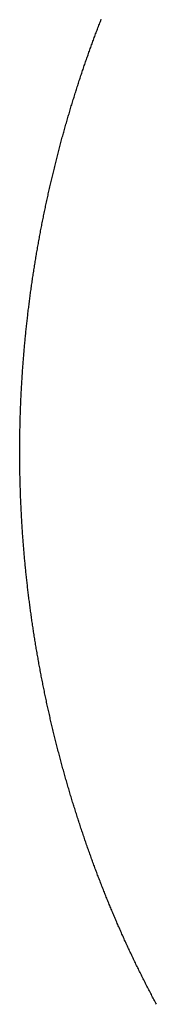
# Model space of a CAD drawing. Extents: x 668 to 3164, y 1007 to 2724.
# Tile 88 of 152: x 2957 to 2977, y 1793 to 1936. Entities that reach past the tile are written whole.
import ezdxf

# ---------------------------------------------------------------- set-up
doc = ezdxf.new("R2010")
doc.units = 0
doc.layers.add('KF_GRAVIS_12_REAR', color=7, linetype='CONTINUOUS')

# ---------------------------------------------------------------- blocks, each defined once
blk = doc.blocks.new('KF_GRAVIS_12_REAR')
at = {"layer": 'KF_GRAVIS_12_REAR'}
blk.add_polyline3d([(-44.2427, -459.887, 0), (-44.3373, -459.711, 0), (-44.4317, -459.535, 0), (-44.5257, -459.359, 0), (-44.6195, -459.183, 0), (-44.7129, -459.007, 0), (-44.806, -458.83, 0), (-44.8989, -458.654, 0), (-44.9914, -458.478, 0), (-45.0837, -458.302, 0), (-45.1756, -458.125, 0), (-45.2672, -457.949, 0), (-45.3586, -457.773, 0), (-45.4496, -457.597, 0), (-45.5403, -457.42, 0), (-45.6307, -457.244, 0), (-45.7208, -457.068, 0), (-45.8106, -456.892, 0), (-45.9001, -456.716, 0), (-45.9893, -456.539, 0), (-46.0782, -456.363, 0), (-46.1668, -456.187, 0), (-46.255, -456.011, 0), (-46.343, -455.835, 0), (-46.4306, -455.659, 0), (-46.518, -455.483, 0), (-46.605, -455.307, 0), (-46.6917, -455.132, 0), (-46.7781, -454.956, 0), (-46.8642, -454.78, 0), (-46.95, -454.604, 0), (-47.0355, -454.429, 0), (-47.1207, -454.253, 0), (-47.2055, -454.078, 0), (-47.2901, -453.902, 0), (-47.3743, -453.727, 0), (-47.4582, -453.552, 0), (-47.5418, -453.377, 0), (-47.6251, -453.202, 0), (-47.7081, -453.027, 0), (-47.7908, -452.852, 0), (-47.8731, -452.677, 0), (-47.9552, -452.502, 0), (-48.0369, -452.328, 0), (-48.1183, -452.153, 0), (-48.1994, -451.979, 0), (-48.2801, -451.805, 0), (-48.3606, -451.631, 0), (-48.4407, -451.457, 0), (-48.5206, -451.283, 0), (-48.6001, -451.109, 0), (-48.6792, -450.936, 0), (-48.7581, -450.762, 0), (-48.8366, -450.589, 0), (-48.9149, -450.416, 0), (-48.9928, -450.243, 0), (-49.0704, -450.07, 0), (-49.1476, -449.897, 0), (-49.2246, -449.724, 0), (-49.3012, -449.552, 0), (-49.3775, -449.38, 0), (-49.4534, -449.208, 0), (-49.5291, -449.036, 0), (-49.6044, -448.864, 0), (-49.6794, -448.692, 0), (-49.7541, -448.521, 0), (-49.8285, -448.35, 0), (-49.9025, -448.179, 0), (-49.9762, -448.008, 0), (-50.0496, -447.837, 0), (-50.1227, -447.667, 0), (-50.1955, -447.496, 0), (-50.2683, -447.325, 0), (-50.3409, -447.154, 0), (-50.4133, -446.983, 0), (-50.4857, -446.811, 0), (-50.5579, -446.64, 0), (-50.63, -446.467, 0), (-50.702, -446.295, 0), (-50.7739, -446.123, 0), (-50.8456, -445.95, 0), (-50.9172, -445.777, 0), (-50.9886, -445.603, 0), (-51.06, -445.43, 0), (-51.1312, -445.256, 0), (-51.2022, -445.082, 0), (-51.2732, -444.907, 0), (-51.344, -444.733, 0), (-51.4146, -444.558, 0), (-51.4852, -444.383, 0), (-51.5556, -444.207, 0), (-51.6258, -444.032, 0), (-51.6959, -443.856, 0), (-51.7659, -443.68, 0), (-51.8357, -443.504, 0), (-51.9054, -443.327, 0), (-51.975, -443.15, 0), (-52.0444, -442.973, 0), (-52.1137, -442.796, 0), (-52.1828, -442.618, 0), (-52.2518, -442.441, 0), (-52.3207, -442.263, 0), (-52.3894, -442.085, 0), (-52.4579, -441.906, 0), (-52.5263, -441.728, 0), (-52.5946, -441.549, 0), (-52.6627, -441.37, 0), (-52.7307, -441.19, 0), (-52.7985, -441.011, 0), (-52.8661, -440.831, 0), (-52.9337, -440.651, 0), (-53.001, -440.471, 0), (-53.0682, -440.291, 0), (-53.1353, -440.11, 0), (-53.2022, -439.929, 0), (-53.2689, -439.748, 0), (-53.3355, -439.567, 0), (-53.4019, -439.385, 0), (-53.4682, -439.204, 0), (-53.5343, -439.022, 0), (-53.6003, -438.84, 0), (-53.6661, -438.658, 0), (-53.7317, -438.475, 0), (-53.7972, -438.292, 0), (-53.8625, -438.109, 0), (-53.9277, -437.926, 0), (-53.9927, -437.743, 0), (-54.0575, -437.559, 0), (-54.1222, -437.376, 0), (-54.1867, -437.192, 0), (-54.251, -437.008, 0), (-54.3152, -436.823, 0), (-54.3791, -436.639, 0), (-54.443, -436.454, 0), (-54.5066, -436.269, 0), (-54.5701, -436.084, 0), (-54.6334, -435.899, 0), (-54.6966, -435.713, 0), (-54.7596, -435.528, 0), (-54.8224, -435.342, 0), (-54.885, -435.156, 0), (-54.9474, -434.97, 0), (-55.0097, -434.783, 0), (-55.0718, -434.597, 0), (-55.1337, -434.41, 0), (-55.1955, -434.223, 0), (-55.2571, -434.036, 0), (-55.3185, -433.849, 0), (-55.3797, -433.661, 0), (-55.4407, -433.474, 0), (-55.5015, -433.286, 0), (-55.5622, -433.098, 0), (-55.6227, -432.91, 0), (-55.683, -432.721, 0), (-55.7431, -432.533, 0), (-55.803, -432.344, 0), (-55.8628, -432.155, 0), (-55.9224, -431.966, 0), (-55.9817, -431.777, 0), (-56.0409, -431.588, 0), (-56.0999, -431.398, 0), (-56.1587, -431.209, 0), (-56.2173, -431.019, 0), (-56.2758, -430.829, 0), (-56.334, -430.639, 0), (-56.3921, -430.449, 0), (-56.4499, -430.258, 0), (-56.5076, -430.068, 0), (-56.565, -429.877, 0), (-56.6223, -429.686, 0), (-56.6794, -429.495, 0), (-56.7363, -429.304, 0), (-56.793, -429.112, 0), (-56.8495, -428.921, 0), (-56.9058, -428.729, 0), (-56.9619, -428.537, 0), (-57.0178, -428.346, 0), (-57.0736, -428.153, 0), (-57.1291, -427.961, 0), (-57.1844, -427.769, 0), (-57.2395, -427.576, 0), (-57.2945, -427.384, 0), (-57.3492, -427.191, 0), (-57.4037, -426.998, 0), (-57.458, -426.805, 0), (-57.5122, -426.612, 0), (-57.5661, -426.419, 0), (-57.6198, -426.225, 0), (-57.6733, -426.032, 0), (-57.7267, -425.838, 0), (-57.7798, -425.644, 0), (-57.8327, -425.45, 0), (-57.8854, -425.256, 0), (-57.9379, -425.062, 0), (-57.9902, -424.868, 0), (-58.0423, -424.674, 0), (-58.0942, -424.479, 0), (-58.1459, -424.284, 0), (-58.1974, -424.09, 0), (-58.2486, -423.895, 0), (-58.2997, -423.7, 0), (-58.3505, -423.505, 0), (-58.4012, -423.309, 0), (-58.4516, -423.114, 0), (-58.5019, -422.919, 0), (-58.5519, -422.723, 0), (-58.6017, -422.528, 0), (-58.6513, -422.332, 0), (-58.7006, -422.136, 0), (-58.7498, -421.94, 0), (-58.7988, -421.744, 0), (-58.8475, -421.548, 0), (-58.8961, -421.352, 0), (-58.9444, -421.155, 0), (-58.9925, -420.959, 0), (-59.0404, -420.762, 0), (-59.088, -420.566, 0), (-59.1355, -420.369, 0), (-59.1827, -420.172, 0), (-59.2297, -419.975, 0), (-59.2765, -419.778, 0), (-59.3231, -419.581, 0), (-59.3695, -419.384, 0), (-59.4156, -419.187, 0), (-59.4616, -418.989, 0), (-59.5073, -418.792, 0), (-59.5528, -418.594, 0), (-59.598, -418.397, 0), (-59.6431, -418.199, 0), (-59.6879, -418.001, 0), (-59.7325, -417.804, 0), (-59.7769, -417.606, 0), (-59.8211, -417.408, 0), (-59.865, -417.21, 0), (-59.9087, -417.012, 0), (-59.9522, -416.813, 0), (-59.9954, -416.615, 0), (-60.0385, -416.417, 0), (-60.0813, -416.219, 0), (-60.1239, -416.02, 0), (-60.1662, -415.822, 0), (-60.2083, -415.623, 0), (-60.2502, -415.424, 0), (-60.2919, -415.226, 0), (-60.3333, -415.027, 0), (-60.3745, -414.828, 0), (-60.4155, -414.629, 0), (-60.4563, -414.43, 0), (-60.4968, -414.231, 0), (-60.5371, -414.032, 0), (-60.5771, -413.833, 0), (-60.617, -413.634, 0), (-60.6565, -413.435, 0), (-60.6959, -413.236, 0), (-60.735, -413.036, 0), (-60.7739, -412.837, 0), (-60.8126, -412.638, 0), (-60.851, -412.438, 0), (-60.8892, -412.239, 0), (-60.9272, -412.039, 0), (-60.9649, -411.84, 0), (-61.0024, -411.64, 0), (-61.0397, -411.44, 0), (-61.0767, -411.241, 0), (-61.1135, -411.041, 0), (-61.1501, -410.841, 0), (-61.1864, -410.642, 0), (-61.2225, -410.442, 0), (-61.2584, -410.242, 0), (-61.294, -410.042, 0), (-61.3294, -409.842, 0), (-61.3646, -409.642, 0), (-61.3995, -409.442, 0), (-61.4342, -409.242, 0), (-61.4687, -409.042, 0), (-61.5029, -408.842, 0), (-61.5369, -408.642, 0), (-61.5707, -408.442, 0), (-61.6042, -408.242, 0), (-61.6375, -408.042, 0), (-61.6705, -407.842, 0), (-61.7033, -407.642, 0), (-61.7359, -407.442, 0), (-61.7683, -407.242, 0), (-61.8004, -407.042, 0), (-61.8322, -406.841, 0), (-61.8639, -406.641, 0), (-61.8953, -406.441, 0), (-61.9264, -406.241, 0), (-61.9574, -406.041, 0), (-61.9881, -405.841, 0), (-62.0185, -405.641, 0), (-62.0487, -405.44, 0), (-62.0787, -405.24, 0), (-62.1084, -405.04, 0), (-62.1379, -404.84, 0), (-62.1672, -404.64, 0), (-62.1962, -404.44, 0), (-62.225, -404.24, 0), (-62.2536, -404.04, 0), (-62.2819, -403.84, 0), (-62.3099, -403.64, 0), (-62.3378, -403.44, 0), (-62.3654, -403.24, 0), (-62.3927, -403.04, 0), (-62.4199, -402.84, 0), (-62.4467, -402.64, 0), (-62.4734, -402.44, 0), (-62.4998, -402.24, 0), (-62.5259, -402.04, 0), (-62.5519, -401.84, 0), (-62.5775, -401.64, 0), (-62.603, -401.44, 0), (-62.6282, -401.241, 0), (-62.6531, -401.041, 0), (-62.6779, -400.841, 0), (-62.7023, -400.642, 0), (-62.7266, -400.442, 0), (-62.7506, -400.242, 0), (-62.7743, -400.043, 0), (-62.7978, -399.843, 0), (-62.8211, -399.644, 0), (-62.8442, -399.444, 0), (-62.8669, -399.245, 0), (-62.8895, -399.046, 0), (-62.9118, -398.846, 0), (-62.9339, -398.647, 0), (-62.9557, -398.448, 0), (-62.9773, -398.249, 0), (-62.9986, -398.05, 0), (-63.0197, -397.851, 0), (-63.0406, -397.652, 0), (-63.0612, -397.453, 0), (-63.0816, -397.254, 0), (-63.1017, -397.055, 0), (-63.1216, -396.857, 0), (-63.1412, -396.658, 0), (-63.1606, -396.459, 0), (-63.1798, -396.261, 0), (-63.1987, -396.062, 0), (-63.2173, -395.864, 0), (-63.2358, -395.666, 0), (-63.254, -395.467, 0), (-63.2719, -395.269, 0), (-63.2896, -395.071, 0), (-63.3071, -394.873, 0), (-63.3243, -394.675, 0), (-63.3413, -394.477, 0), (-63.358, -394.279, 0), (-63.3745, -394.082, 0), (-63.3908, -393.884, 0), (-63.4069, -393.686, 0), (-63.4227, -393.489, 0), (-63.4382, -393.292, 0), (-63.4535, -393.094, 0), (-63.4686, -392.897, 0), (-63.4835, -392.7, 0), (-63.4981, -392.503, 0), (-63.5125, -392.306, 0), (-63.5266, -392.109, 0), (-63.5405, -391.913, 0), (-63.5542, -391.716, 0), (-63.5676, -391.519, 0), (-63.5808, -391.323, 0), (-63.5938, -391.127, 0), (-63.6066, -390.93, 0), (-63.6191, -390.734, 0), (-63.6313, -390.538, 0), (-63.6434, -390.342, 0), (-63.6552, -390.147, 0), (-63.6668, -389.951, 0), (-63.6781, -389.755, 0), (-63.6893, -389.56, 0), (-63.7002, -389.365, 0), (-63.7108, -389.169, 0), (-63.7213, -388.974, 0), (-63.7315, -388.779, 0), (-63.7414, -388.584, 0), (-63.7512, -388.39, 0), (-63.7607, -388.195, 0), (-63.77, -388.001, 0), (-63.7791, -387.806, 0), (-63.7879, -387.612, 0), (-63.7965, -387.418, 0), (-63.8049, -387.224, 0), (-63.8131, -387.03, 0), (-63.821, -386.836, 0), (-63.8287, -386.643, 0), (-63.8362, -386.449, 0), (-63.8435, -386.256, 0), (-63.8505, -386.063, 0), (-63.8573, -385.87, 0), (-63.8639, -385.677, 0), (-63.8703, -385.484, 0), (-63.8764, -385.292, 0), (-63.8823, -385.099, 0), (-63.8881, -384.907, 0), (-63.8935, -384.715, 0), (-63.8988, -384.523, 0), (-63.9038, -384.331, 0), (-63.9087, -384.14, 0), (-63.9133, -383.948, 0), (-63.9176, -383.757, 0), (-63.9218, -383.566, 0), (-63.9257, -383.375, 0), (-63.9295, -383.184, 0), (-63.933, -382.993, 0), (-63.9363, -382.802, 0), (-63.9393, -382.612, 0), (-63.9422, -382.422, 0), (-63.9448, -382.232, 0), (-63.9472, -382.042, 0), (-63.9495, -381.852, 0), (-63.9514, -381.663, 0), (-63.9532, -381.473, 0), (-63.9548, -381.284, 0), (-63.9561, -381.095, 0), (-63.9573, -380.907, 0), (-63.9582, -380.718, 0), (-63.9589, -380.529, 0), (-63.9594, -380.341, 0), (-63.9597, -380.153, 0), (-63.9597, -379.965, 0), (-63.9596, -379.777, 0), (-63.9592, -379.589, 0), (-63.9586, -379.401, 0), (-63.9579, -379.212, 0), (-63.9569, -379.023, 0), (-63.9557, -378.834, 0), (-63.9542, -378.645, 0), (-63.9526, -378.455, 0), (-63.9507, -378.265, 0), (-63.9487, -378.075, 0), (-63.9464, -377.885, 0), (-63.9439, -377.695, 0), (-63.9411, -377.504, 0), (-63.9382, -377.313, 0), (-63.935, -377.122, 0), (-63.9316, -376.931, 0), (-63.928, -376.739, 0), (-63.9242, -376.548, 0), (-63.9202, -376.356, 0), (-63.9159, -376.164, 0), (-63.9114, -375.972, 0), (-63.9067, -375.779, 0), (-63.9018, -375.587, 0), (-63.8967, -375.394, 0), (-63.8913, -375.201, 0), (-63.8857, -375.008, 0), (-63.8799, -374.815, 0), (-63.8738, -374.621, 0), (-63.8675, -374.427, 0), (-63.861, -374.234, 0), (-63.8543, -374.039, 0), (-63.8474, -373.845, 0), (-63.8402, -373.651, 0), (-63.8328, -373.456, 0), (-63.8252, -373.262, 0), (-63.8173, -373.067, 0), (-63.8092, -372.872, 0), (-63.8009, -372.677, 0), (-63.7923, -372.481, 0), (-63.7836, -372.286, 0), (-63.7746, -372.09, 0), (-63.7653, -371.894, 0), (-63.7558, -371.698, 0), (-63.7461, -371.502, 0), (-63.7362, -371.306, 0), (-63.726, -371.11, 0), (-63.7156, -370.913, 0), (-63.705, -370.716, 0), (-63.6941, -370.52, 0), (-63.683, -370.323, 0), (-63.6717, -370.125, 0), (-63.6601, -369.928, 0), (-63.6483, -369.731, 0), (-63.6362, -369.533, 0), (-63.6239, -369.336, 0), (-63.6114, -369.138, 0), (-63.5986, -368.94, 0), (-63.5856, -368.742, 0), (-63.5724, -368.544, 0), (-63.5589, -368.346, 0), (-63.5452, -368.148, 0), (-63.5312, -367.949, 0), (-63.517, -367.751, 0), (-63.5026, -367.552, 0), (-63.4879, -367.353, 0), (-63.473, -367.154, 0), (-63.4578, -366.955, 0), (-63.4424, -366.756, 0), (-63.4267, -366.557, 0), (-63.4108, -366.358, 0), (-63.3946, -366.159, 0), (-63.3782, -365.959, 0), (-63.3616, -365.76, 0), (-63.3447, -365.56, 0), (-63.3276, -365.36, 0), (-63.3102, -365.161, 0), (-63.2926, -364.961, 0), (-63.2747, -364.761, 0), (-63.2566, -364.561, 0), (-63.2382, -364.361, 0), (-63.2196, -364.16, 0), (-63.2007, -363.96, 0), (-63.1816, -363.76, 0), (-63.1623, -363.559, 0), (-63.1427, -363.359, 0), (-63.1229, -363.158, 0), (-63.1028, -362.958, 0), (-63.0824, -362.757, 0), (-63.0619, -362.556, 0), (-63.0411, -362.355, 0), (-63.02, -362.155, 0), (-62.9987, -361.954, 0), (-62.9771, -361.753, 0), (-62.9553, -361.552, 0), (-62.9333, -361.351, 0), (-62.911, -361.15, 0), (-62.8885, -360.948, 0), (-62.8657, -360.747, 0), (-62.8427, -360.546, 0), (-62.8195, -360.345, 0), (-62.796, -360.143, 0), (-62.7722, -359.942, 0), (-62.7483, -359.741, 0), (-62.724, -359.539, 0), (-62.6996, -359.338, 0), (-62.6749, -359.136, 0), (-62.6499, -358.935, 0), (-62.6247, -358.733, 0), (-62.5993, -358.532, 0), (-62.5736, -358.33, 0), (-62.5477, -358.128, 0), (-62.5215, -357.927, 0), (-62.4951, -357.725, 0), (-62.4685, -357.524, 0), (-62.4416, -357.322, 0), (-62.4145, -357.12, 0), (-62.3871, -356.919, 0), (-62.3595, -356.717, 0), (-62.3317, -356.515, 0), (-62.3036, -356.314, 0), (-62.2752, -356.112, 0), (-62.2467, -355.91, 0), (-62.2179, -355.708, 0), (-62.1888, -355.507, 0), (-62.1595, -355.305, 0), (-62.13, -355.103, 0), (-62.1002, -354.902, 0), (-62.0702, -354.7, 0), (-62.04, -354.499, 0), (-62.0095, -354.297, 0), (-61.9788, -354.095, 0), (-61.9478, -353.894, 0), (-61.9166, -353.692, 0), (-61.8852, -353.491, 0), (-61.8535, -353.289, 0), (-61.8216, -353.088, 0), (-61.7895, -352.886, 0), (-61.7571, -352.685, 0), (-61.7244, -352.483, 0), (-61.6916, -352.282, 0), (-61.6585, -352.081, 0), (-61.6251, -351.88, 0), (-61.5916, -351.678, 0), (-61.5577, -351.477, 0), (-61.5237, -351.276, 0), (-61.4894, -351.075, 0), (-61.4549, -350.874, 0), (-61.4201, -350.673, 0), (-61.3851, -350.472, 0), (-61.3499, -350.271, 0), (-61.3144, -350.07, 0), (-61.2787, -349.869, 0), (-61.2428, -349.669, 0), (-61.2066, -349.468, 0), (-61.1702, -349.267, 0), (-61.1336, -349.067, 0), (-61.0967, -348.866, 0), (-61.0596, -348.666, 0), (-61.0223, -348.466, 0), (-60.9848, -348.265, 0), (-60.947, -348.065, 0), (-60.909, -347.865, 0), (-60.8707, -347.665, 0), (-60.8323, -347.465, 0), (-60.7936, -347.265, 0), (-60.7547, -347.065, 0), (-60.7155, -346.865, 0), (-60.6762, -346.666, 0), (-60.6366, -346.466, 0), (-60.5968, -346.266, 0), (-60.5568, -346.067, 0), (-60.5165, -345.868, 0), (-60.476, -345.668, 0), (-60.4353, -345.469, 0), (-60.3944, -345.27, 0), (-60.3533, -345.071, 0), (-60.312, -344.872, 0), (-60.2704, -344.674, 0), (-60.2286, -344.475, 0), (-60.1866, -344.277, 0), (-60.1444, -344.078, 0), (-60.102, -343.88, 0), (-60.0593, -343.681, 0), (-60.0164, -343.483, 0), (-59.9734, -343.285, 0), (-59.9301, -343.087, 0), (-59.8866, -342.89, 0), (-59.8429, -342.692, 0), (-59.799, -342.494, 0), (-59.7548, -342.297, 0), (-59.7105, -342.1, 0), (-59.6659, -341.903, 0), (-59.6212, -341.705, 0), (-59.5762, -341.509, 0), (-59.531, -341.312, 0), (-59.4857, -341.115, 0), (-59.4401, -340.919, 0), (-59.3943, -340.722, 0), (-59.3483, -340.526, 0), (-59.3021, -340.33, 0), (-59.2557, -340.134, 0), (-59.2091, -339.938, 0), (-59.1623, -339.742, 0), (-59.1153, -339.547, 0), (-59.0681, -339.351, 0), (-59.0207, -339.156, 0), (-58.9731, -338.961, 0), (-58.9253, -338.766, 0), (-58.8773, -338.571, 0), (-58.8291, -338.376, 0), (-58.7807, -338.182, 0), (-58.7321, -337.988, 0), (-58.6833, -337.793, 0), (-58.6343, -337.599, 0), (-58.5852, -337.406, 0), (-58.5358, -337.212, 0), (-58.4862, -337.018, 0), (-58.4365, -336.825, 0), (-58.3865, -336.632, 0), (-58.3364, -336.439, 0), (-58.2861, -336.246, 0), (-58.2355, -336.053, 0), (-58.1848, -335.861, 0), (-58.1339, -335.669, 0), (-58.0829, -335.476, 0), (-58.0316, -335.284, 0), (-57.9801, -335.093, 0), (-57.9285, -334.901, 0), (-57.8767, -334.71, 0), (-57.8247, -334.519, 0), (-57.7725, -334.328, 0), (-57.7201, -334.137, 0), (-57.6676, -333.946, 0), (-57.6149, -333.756, 0), (-57.562, -333.566, 0), (-57.5089, -333.376, 0), (-57.4557, -333.186, 0), (-57.4023, -332.996, 0), (-57.3487, -332.807, 0), (-57.2949, -332.617, 0), (-57.241, -332.428, 0), (-57.1869, -332.24, 0), (-57.1326, -332.051, 0), (-57.0782, -331.863, 0), (-57.0236, -331.675, 0), (-56.9688, -331.487, 0), (-56.9139, -331.299, 0), (-56.8588, -331.111, 0), (-56.8035, -330.924, 0), (-56.7481, -330.737, 0), (-56.6925, -330.55, 0), (-56.6368, -330.363, 0), (-56.5809, -330.177, 0), (-56.5249, -329.991, 0), (-56.4687, -329.805, 0), (-56.4123, -329.619, 0), (-56.3558, -329.434, 0), (-56.2991, -329.248, 0), (-56.2423, -329.063, 0), (-56.1853, -328.879, 0), (-56.1282, -328.694, 0), (-56.071, -328.51, 0), (-56.0135, -328.326, 0), (-55.956, -328.142, 0), (-55.8983, -327.958, 0), (-55.8404, -327.775, 0), (-55.7824, -327.592, 0), (-55.7243, -327.409, 0), (-55.666, -327.227, 0), (-55.6076, -327.044, 0), (-55.5491, -326.862, 0), (-55.4904, -326.68, 0), (-55.4315, -326.499, 0), (-55.3726, -326.318, 0), (-55.3135, -326.137, 0), (-55.2543, -325.956, 0), (-55.1949, -325.775, 0), (-55.1354, -325.595, 0), (-55.0758, -325.415, 0), (-55.016, -325.236, 0), (-54.9561, -325.056, 0), (-54.8961, -324.877, 0), (-54.836, -324.698, 0), (-54.7757, -324.519, 0), (-54.7153, -324.341, 0), (-54.6548, -324.163, 0), (-54.5941, -323.985, 0), (-54.5334, -323.808, 0), (-54.4725, -323.631, 0), (-54.4115, -323.454, 0), (-54.3504, -323.277, 0), (-54.2892, -323.101, 0), (-54.2278, -322.925, 0), (-54.1663, -322.749, 0), (-54.1048, -322.574, 0), (-54.0431, -322.398, 0), (-53.9812, -322.223, 0), (-53.919, -322.048, 0), (-53.8566, -321.873, 0), (-53.7938, -321.697, 0), (-53.7308, -321.521, 0), (-53.6675, -321.345, 0), (-53.6039, -321.169, 0), (-53.5401, -320.993, 0), (-53.4759, -320.816, 0), (-53.4115, -320.639, 0), (-53.3468, -320.463, 0), (-53.2818, -320.286, 0), (-53.2165, -320.108, 0), (-53.1509, -319.931, 0), (-53.0851, -319.754, 0), (-53.019, -319.576, 0), (-52.9526, -319.398, 0), (-52.8859, -319.22, 0), (-52.8189, -319.042, 0), (-52.7516, -318.864, 0), (-52.6841, -318.686, 0), (-52.6162, -318.507, 0), (-52.5481, -318.329, 0), (-52.4797, -318.15, 0), (-52.4111, -317.971, 0), (-52.3421, -317.792, 0), (-52.2729, -317.613, 0), (-52.2034, -317.434, 0)], dxfattribs=at)

msp = doc.modelspace()

# ---------------------------------------------------------------- block references
at = {"layer": 'KF_GRAVIS_12_REAR'}
msp.add_blockref('KF_GRAVIS_12_REAR', (3021.44, 2253.1), dxfattribs=at)

doc.saveas('drawing.dxf')
